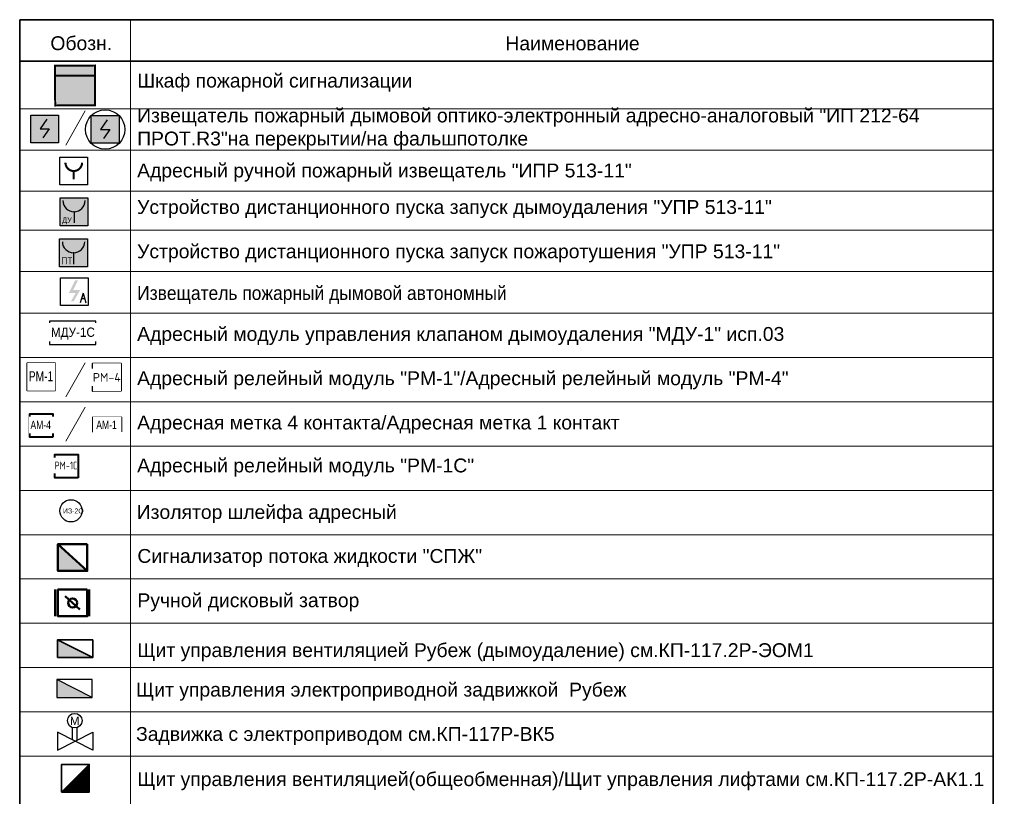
# Model space of a CAD drawing. Header units: millimetres. Extents: x 303602 to 13248484, y -10200551 to -26241.
# Tile 5 of 51: x 303602 to 321374, y -40264 to -26241. Entities that reach past the tile are written whole.
import ezdxf
from ezdxf.enums import TextEntityAlignment as Align

# ---------------------------------------------------------------- set-up
doc = ezdxf.new("R2010")
doc.units = ezdxf.units.MM
doc.set_wipeout_variables(frame=1)
doc.linetypes.add('ADSK_Осевая', pattern=[30, 12, -6, 6, -6])
for name, color, linetype in [('-SBugo-ПС-Извещатели', 1, 'Continuous'), ('-АТ-Позиция', 7, 'Continuous'), ('EI_HATCH_GALV', 7, 'Continuous'), ('АПС', 5, 'Continuous'), ('АПС_AK', 6, 'Continuous'), ('АПС_Оборудование', 1, 'Continuous'), ('ПС', 1, 'Continuous'), ('СС_ШКАФ', 1, 'Continuous'), ('УГО АПС и АПЗ$0$_АПС_Текст', 7, 'Continuous')]:
    doc.layers.add(name, color=color, linetype=linetype)
for name, color, linetype, lineweight in [('_АПС', 7, 'Continuous', 30), ('_АПС_Оборудование', 1, 'Continuous', 30), ('AK_Equipment', 152, 'Continuous', 35), ('CP_ЭЛ_Сила СПЗ_Оборудование', 32, 'Continuous', 35), ('RC-Извещатели_пожарные', 1, 'Continuous', 30), ('Графика', 253, 'Continuous', 20), ('СОУЭ', 1, 'Continuous', 30), ('УГО АПС и АПЗ$0$_АПС_Оборудование', 1, 'Continuous', 30), ('УГО АПС и АПЗ$0$АПС', 1, 'Continuous', 50), ('УГО АПС и АПЗ$0$СС-011-ПОЖ-СИГНАЛИЗАЦИЯ', 1, 'Continuous', 30)]:
    doc.layers.add(name, color=color, linetype=linetype, lineweight=lineweight)
doc.styles.add('Arial', font='arial.ttf', dxfattribs={"width": 0.9, "height": 700})
doc.styles.add('Arial Narrow', font='ARIALN.TTF', dxfattribs={"width": 0.9, "height": 600})
doc.styles.add('Arial Narrow_Нум', font='ARIALN.TTF', dxfattribs={"width": 0.7, "height": 250})
doc.styles.add('Arial_2', font='arial.ttf', dxfattribs={"width": 0.9, "height": 400})
doc.styles.add('CP.Text', font='arial.ttf')
doc.styles.add('ISOCPEUR', font='isocpeur.ttf', dxfattribs={"height": 300})
doc.styles.add('SB', font='mipgost.shx')
doc.styles.get("Standard").update_dxf_attribs({"font": 'isocpeur.ttf', "width": 0.9})

# ---------------------------------------------------------------- blocks, each defined once
blk = doc.blocks.new('УГО АПС и АПЗ$0$РМ-4')
at = {"layer": 'УГО АПС и АПЗ$0$_АПС_Оборудование', "lineweight": 40, "ltscale": 100}
blk.add_lwpolyline([(420, -193), (0, -193), (0, 227), (420, 227)], close=True, dxfattribs=at)
blk.add_wipeout([(0, 227), (420, 227), (420, -193), (0, -193)])
at = {"layer": 'УГО АПС и АПЗ$0$_АПС_Оборудование', "ltscale": 100, "insert": (22, 81), "char_height": 130, "attachment_point": 1, "style": 'ISOCPEUR', "bg_fill": 2}
blk.add_mtext_dynamic_manual_height_columns('\\pxi-0.17961;РМ-4', width=259.74, gutter_width=125000, heights=[0], dxfattribs=at)
blk = doc.blocks.new('УГО АПС и АПЗ$0$РМ-1')
at = {"layer": 'УГО АПС и АПЗ$0$АПС', "color": 1, "lineweight": 30, "ltscale": 100}
blk.add_lwpolyline([(-210, 420), (210, 420), (210, 0), (-210, 0)], close=True, dxfattribs=at)
at = {"layer": 'УГО АПС и АПЗ$0$СС-011-ПОЖ-СИГНАЛИЗАЦИЯ', "color": 1, "lineweight": 30}
blk.add_lwpolyline([(-210, 420), (210, 420), (210, 0), (-210, 0)], close=True, dxfattribs=at)
at = {"color": 1}
blk.add_wipeout([(-210, 420), (210, 420), (210, 0), (-210, 0), (-210, 0)], dxfattribs=at)
at = {"color": 1, "lineweight": 30, "style": 'Arial Narrow', "width": 0.9}
blk.add_text('РМ-1', height=150, dxfattribs=at).set_placement((-4, 219), align=Align.MIDDLE_CENTER)
blk = doc.blocks.new('УГО АПС и АПЗ$0$A$C0ED213A1')
blk.add_wipeout([(-200, 0), (0, -200), (200, 0), (0, 200)])
blk.add_circle((0, 0), 200)
at = {"layer": 'УГО АПС и АПЗ$0$СС-011-ПОЖ-СИГНАЛИЗАЦИЯ', "color": 1, "style": 'CP.Text', "width": 0.8}
blk.add_text('ИЗ-2О', height=90, dxfattribs=at).set_placement((-145, -47))
blk = doc.blocks.new('*U64')
h = blk.add_hatch(color=1)
h.dxf.hatch_style = 1
h.paths.add_polyline_path([(2, 1.5), (-2, 1.5), (-2, -1.322), (2, -1.322)])
h.paths.add_polyline_path([(2, -1.322), (-2, -1.322), (-2, -2.5), (2, -2.5)])
at = {"color": 7, "const_width": 0.2}
for points in [[(-2, -2.5), (-2, 1.5), (2, 1.5), (2, -2.5), (-2, -2.5)], [(-2, -1.322), (-2, -1.322)], [(2, -1.481), (-2, -1.481)]]:
    blk.add_lwpolyline(points, dxfattribs=at)
blk = doc.blocks.new('ам-4')
blk.add_wipeout([(-197, 213), (223, 213), (223, -207), (-197, -207)]).dxf.layer = 'АПС_Оборудование'
at = {"layer": '_АПС_Оборудование', "lineweight": 40, "ltscale": 100}
blk.add_lwpolyline([(223, -207), (-197, -207), (-197, 213), (223, 213)], close=True, dxfattribs=at)
at = {"layer": '_АПС_Оборудование', "ltscale": 100, "insert": (15, 13), "char_height": 150, "attachment_point": 5, "style": 'Arial Narrow', "bg_fill": 2}
blk.add_mtext_dynamic_manual_height_columns('\\pxi-0.17961;АМ-4', width=300, gutter_width=144375, heights=[0], dxfattribs=at)
blk = doc.blocks.new('ЭДУ-513-3АМ (ПТ)')
at = {"layer": '-SBugo-ПС-Извещатели'}
h = blk.add_hatch(color=40, dxfattribs=at)
h.dxf.hatch_style = 1
h.paths.add_polyline_path([(2, 2), (-2, 2), (-2, -2), (2, -2)])
at = {"layer": '-SBugo-ПС-Извещатели', "color": 0, "linetype": 'ByBlock', "lineweight": -2}
blk.add_line((0, 0), (0, -1.6), dxfattribs=at)
blk.add_lwpolyline([(-2, 2), (2, 2), (2, -2), (-2, -2)], close=True, dxfattribs=at)
blk.add_arc((0, 1.6), 1.6, 180, 0, dxfattribs=at)
at = {"layer": '-SBugo-ПС-Извещатели', "color": 0, "linetype": 'ByBlock', "lineweight": -2, "ltscale": 100}
blk.add_point((0, 0), dxfattribs=at)
at = {"insert": (-1.77, -0.64), "char_height": 1, "attachment_point": 1, "style": 'ISOCPEUR'}
blk.add_mtext_dynamic_manual_height_columns('ПТ', width=2, gutter_width=2, heights=[0], dxfattribs=at)
blk = doc.blocks.new('Ящик управления')
h = blk.add_hatch()
h.set_pattern_fill('LINE', color=256, angle=45)
h.set_pattern_definition([(45, (-74850, -27250), (-2.24506403, 2.24506403), [])])
h.paths.add_polyline_path([(-250, -250), (250, -250), (250, 250)])
blk.add_lwpolyline([(-250, -250), (250, -250), (250, 250), (-250, 250)], close=True)
blk.add_lwpolyline([(-250, -250), (250, 250)])
at = {"style": 'Arial', "flags": 12}
blk.add_attdef('CSHU_MARK', text='', height=250, dxfattribs=at).set_placement((0, 500), align=Align.MIDDLE_CENTER)
blk = doc.blocks.new('*U96')
at = {"lineweight": 35, "true_color": 0xffffff}
h = blk.add_hatch(color=7, dxfattribs=at)
h.dxf.hatch_style = 1
h.paths.add_polyline_path([(-2.5, 2.5), (-2.5, -2.5), (2.5, -2.5), (2.5, 2.5)])
at = {"color": 1, "linetype": 'ByBlock', "lineweight": -2}
for p, q in [((0.39, 1.76), (-0.83, 0)), ((-0.83, 0), (0.83, 0)), ((0.83, 0), (-0.31, -1.64))]:
    blk.add_line(p, q, dxfattribs=at)
at = {"color": 1, "linetype": 'ByBlock', "lineweight": -2, "ltscale": 0.1}
blk.add_lwpolyline([(-2.5, 2.5), (2.5, 2.5), (2.5, -2.5), (-2.5, -2.5)], close=True, dxfattribs=at)
at = {"layer": 'RC-Извещатели_пожарные'}
blk.add_circle((0, 0), 3.54, dxfattribs=at)
at = {"layer": 'RC-Извещатели_пожарные', "style": 'Arial Narrow_Нум', "width": 0.7}
blk.add_attdef('PSTN', text='', height=2.5, dxfattribs=at).set_placement((5.33, 2.66), align=Align.BOTTOM_CENTER)
blk = doc.blocks.new('*U62')
blk.add_wipeout([(2.5, 2.5), (2.5, -2.5), (-2.5, -2.5), (-2.5, 2.5)]).dxf.layer = 'RC-Извещатели_пожарные'
blk.add_wipeout([(-2.5, -2.5), (-2.5, 2.5), (2.5, 2.5), (2.5, -2.5)]).dxf.layer = 'RC-Извещатели_пожарные'
at = {"layer": 'RC-Извещатели_пожарные'}
blk.add_hatch(color=256, dxfattribs=at).paths.add_polyline_path([(1.02, 0.25), (-0.13, -1.75), (-0.63, -1.75), (0.23, -0.25), (-1, -0.25), (0.13, 2), (0.63, 2), (-0.25, 0.25)])
at = {"layer": 'RC-Извещатели_пожарные', "ltscale": 30}
for p, q in [((-2.5, 2.5), (2.5, 2.5)), ((-2.5, -2.5), (-2.5, 2.5)), ((2.5, 2.5), (2.5, -2.5)), ((2.5, -2.5), (-2.5, -2.5))]:
    blk.add_line(p, q, dxfattribs=at)
at = {"layer": 'RC-Извещатели_пожарные', "ltscale": 100}
for q in [(1.01, -2.05), (2.08, -2.05)]:
    blk.add_line((1.55, -0.3), q, dxfattribs=at)
at = {"layer": 'RC-Извещатели_пожарные'}
blk.add_line((1.86, -1.31), (1.24, -1.31), dxfattribs=at)
at = {"layer": 'RC-Извещатели_пожарные', "style": 'ISOCPEUR'}
blk.add_attdef('PSTN', text='', height=2.5, dxfattribs=at).set_placement((5.24, 2.5), align=Align.BOTTOM_CENTER)
blk = doc.blocks.new('_МДУ')
at = {"color": 1}
blk.add_wipeout([(-350, 175), (350, 175), (350, -175), (-350, -175)], dxfattribs=at)
at = {"layer": 'АПС', "color": 1, "lineweight": 30, "ltscale": 200}
blk.add_lwpolyline([(350, 175), (-350, 175), (-350, -175), (350, -175)], close=True, dxfattribs=at)
at = {"layer": 'АПС', "color": 0, "lineweight": 30, "ltscale": 200, "insert": (3, -9), "char_height": 140, "width": 668.29, "attachment_point": 5, "style": 'Arial_2', "bg_fill": 2}
blk.add_mtext('МДУ-1С', dxfattribs=at)
blk = doc.blocks.new('RC-UGO-IRA-01')
blk.add_wipeout([(2.5, 2.5), (2.5, -2.5), (-2.5, -2.5), (-2.5, 2.5)]).dxf.layer = 'RC-Извещатели_пожарные'
blk.add_wipeout([(-2.5, -2.5), (-2.5, 2.5), (2.5, 2.5), (2.5, -2.5)]).dxf.layer = 'RC-Извещатели_пожарные'
at = {"layer": 'RC-Извещатели_пожарные', "ltscale": 30}
blk.add_lwpolyline([(2.5, 2.5), (2.5, -2.5), (-2.5, -2.5), (-2.5, 2.5)], close=True, dxfattribs=at)
at = {"layer": 'RC-Извещатели_пожарные', "ltscale": 30, "const_width": 0.375}
blk.add_lwpolyline([(-1.5, 1.5, 1), (1.5, 1.5, 1)], format="xyb", dxfattribs=at)
blk.add_lwpolyline([(0, 0), (0, -1.5)], dxfattribs=at)
at = {"layer": 'RC-Извещатели_пожарные'}
blk.add_attdef('PSTN', text='', height=1.5, dxfattribs=at).set_placement((2.5, 2.5), align=Align.BOTTOM_CENTER)
blk = doc.blocks.new('ИП 212-64 прот.R3')
blk.add_wipeout([(2.5, 2.5), (2.5, -2.5), (-2.5, -2.5), (-2.5, 2.5)]).dxf.layer = 'RC-Извещатели_пожарные'
blk.add_wipeout([(-2.5, -2.5), (-2.5, 2.5), (2.5, 2.5), (2.5, -2.5)]).dxf.layer = 'RC-Извещатели_пожарные'
at = {"lineweight": 35, "true_color": 0xffffff}
h = blk.add_hatch(color=7, dxfattribs=at)
h.dxf.hatch_style = 1
h.paths.add_polyline_path([(-2.5, 2.5), (-2.5, -2.5), (2.5, -2.5), (2.5, 2.5)])
at = {"color": 1, "linetype": 'ByBlock', "lineweight": -2}
for p, q in [((0.39, 1.77), (-0.83, 0)), ((-0.83, 0), (0.83, 0)), ((0.83, 0), (-0.31, -1.63))]:
    blk.add_line(p, q, dxfattribs=at)
at = {"layer": 'RC-Извещатели_пожарные', "ltscale": 30}
for p, q in [((-2.5, -2.5), (-2.5, 2.5)), ((-2.5, 2.5), (2.5, 2.5)), ((2.5, 2.5), (2.5, -2.5)), ((2.5, -2.5), (-2.5, -2.5))]:
    blk.add_line(p, q, dxfattribs=at)
blk = doc.blocks.new('РМ-1С')
blk.add_wipeout([(0, 420), (420, 420), (420, 0), (0, 0), (0, 407)])
at = {"layer": '_АПС_Оборудование', "lineweight": 40, "ltscale": 100}
blk.add_lwpolyline([(420, 0), (0, 0), (0, 420), (420, 420)], close=True, dxfattribs=at)
at = {"layer": '_АПС_Оборудование', "ltscale": 100, "insert": (20, 295), "char_height": 140, "attachment_point": 1, "style": 'Arial', "bg_fill": 2}
blk.add_mtext_dynamic_manual_height_columns('\\pxi-0.17961;{\\fISOCPEUR|b0|i0|c0|p34;\\W0.8;P\\fISOCPEUR|b0|i0|c204|p34;М\\fISOCPEUR|b0|i0|c0|p34;-1\\fISOCPEUR|b0|i0|c204|p34;С}', width=259.74, gutter_width=125000, heights=[0], dxfattribs=at)
blk = doc.blocks.new('ЭДУ-513-3АМ (ДУ)')
at = {"layer": '-SBugo-ПС-Извещатели'}
h = blk.add_hatch(color=30, dxfattribs=at)
h.dxf.hatch_style = 1
h.paths.add_polyline_path([(2, 2), (-2, 2), (-2, -2), (2, -2)])
at = {"layer": '-SBugo-ПС-Извещатели', "color": 0, "linetype": 'ByBlock', "lineweight": -2}
blk.add_line((0, 0), (0, -1.6), dxfattribs=at)
blk.add_lwpolyline([(-2, 2), (2, 2), (2, -2), (-2, -2)], close=True, dxfattribs=at)
blk.add_arc((0, 1.6), 1.6, 180, 0, dxfattribs=at)
at = {"layer": '-SBugo-ПС-Извещатели', "color": 0, "linetype": 'ByBlock', "lineweight": -2, "ltscale": 100}
blk.add_point((0, 0), dxfattribs=at)
at = {"layer": '-SBugo-ПС-Извещатели', "ltscale": 100, "style": 'SB'}
blk.add_attdef('НАИМЕНОВАНИЕ', (-1.69, -1.56), '', height=0.25, dxfattribs=at)
at = {"layer": '-АТ-Позиция', "color": 0, "ltscale": 100, "style": 'SB'}
blk.add_attdef('ШЛЕЙФ', text='', height=2.2, dxfattribs=at).set_placement((2.5, 2), align=Align.BOTTOM_LEFT)
blk = doc.blocks.new('АМ-1')
at = {"layer": 'EI_HATCH_GALV', "lineweight": 30, "true_color": 0xffffff}
h = blk.add_hatch(color=7, dxfattribs=at)
h.dxf.hatch_style = 1
h.paths.add_polyline_path([(508, 139), (0, 139), (0, 406), (508, 406)])
at = {"layer": '_АПС_Оборудование', "lineweight": 40, "ltscale": 100}
blk.add_lwpolyline([(508, 139), (0, 139), (0, 406), (508, 406)], close=True, dxfattribs=at)
at = {"layer": '_АПС_Оборудование', "ltscale": 100, "insert": (256, 267), "char_height": 150, "attachment_point": 5, "style": 'Arial Narrow', "bg_fill": 2}
blk.add_mtext_dynamic_manual_height_columns('\\pxi-0.17961;АМ-1', width=363, gutter_width=174694, heights=[0], dxfattribs=at)
blk = doc.blocks.new('A$C6953889d')
at = {"color": 1}
for points in [[(270, 185), (270, 403)], [(355, 177), (355, 403)], [(0, 320), (0, 0), (640, 320), (640, 0), (0, 320)]]:
    blk.add_lwpolyline(points, dxfattribs=at)
blk.add_circle((312, 530), 132, dxfattribs=at)
at = {"layer": 'УГО АПС и АПЗ$0$_АПС_Текст', "color": 1, "lineweight": 15, "style": 'Arial'}
blk.add_text('М', height=150, dxfattribs=at).set_placement((224, 452))
blk = doc.blocks.new('*U68')
blk.add_hatch(color=256).paths.add_polyline_path([(0, 5), (0, 0), (10, 0)])
blk.add_line((10, 0), (0, 5))
blk.add_lwpolyline([(0, 0), (10, 0), (10, 5), (0, 5)], close=True)
at = {"style": 'Arial', "width": 0.6, "flags": 4}
blk.add_attdef('ЩИТ', (10, 5), '', height=2.5, dxfattribs=at)
blk = doc.blocks.new('СПЖ')
at = {"layer": 'Графика', "lineweight": 50}
blk.add_hatch(color=1, dxfattribs=at).paths.add_polyline_path([(304821, -36194), (304291, -35711), (304291, -36194)])
at = {"layer": 'Графика', "color": 1, "lineweight": 50}
blk.add_line((304291, -35711), (304821, -36194), dxfattribs=at)
blk.add_lwpolyline([(304821, -35711), (304821, -36194), (304291, -36194), (304291, -35711)], close=True, dxfattribs=at)
blk = doc.blocks.new('ДЗ')
at = {"layer": 'Графика', "color": 1, "lineweight": 50}
for p, q in [((304243, -36530), (304243, -37013)), ((304859, -36530), (304859, -37013)), ((304423, -36650), (304688, -36892))]:
    blk.add_line(p, q, dxfattribs=at)
blk.add_lwpolyline([(304821, -36530), (304821, -37013), (304291, -37013), (304291, -36530)], close=True, dxfattribs=at)
blk.add_circle((304556, -36771), 81.3, dxfattribs=at)

msp = doc.modelspace()

# ---------------------------------------------------------------- linework, layer by layer
at = {"color": 7, "lineweight": 35, "ltscale": 20}
for p, q in [((303602, -26241), (303602, -30143)), ((303602, -26241), (321175, -26241)), ((321175, -26241), (321175, -53780)), ((303602, -26988), (321175, -26988)), ((303602, -30143), (303602, -53780))]:
    msp.add_line(p, q, dxfattribs=at)
at = {"color": 7, "lineweight": 15}
for p, q in [((305602, -26241), (305602, -30143)), ((303602, -27850), (321175, -27854)), ((303602, -27851), (321175, -27851)), ((303602, -27851), (321175, -27851)), ((303602, -28593), (321175, -28597)), ((303602, -28594), (321175, -28594)), ((303602, -28594), (321175, -28594)), ((303602, -29340), (321175, -29344)), ((303602, -29340), (321175, -29340)), ((303602, -29340), (321175, -29340)), ((303602, -30040), (321175, -30040)), ((303602, -30040), (321175, -30040)), ((303602, -30040), (321175, -30040)), ((303602, -30040), (321175, -30040)), ((303602, -30040), (321175, -30040)), ((303602, -30040), (321175, -30040)), ((303602, -30787), (321175, -30790)), ((303602, -30787), (321175, -30787)), ((303602, -30787), (321175, -30787)), ((303602, -31540), (321175, -31540)), ((303602, -32340), (321175, -32340)), ((303602, -33140), (321175, -33140)), ((303602, -33940), (321175, -33940)), ((303602, -33940), (321175, -33940)), ((303602, -33940), (321175, -33940)), ((303602, -34740), (321175, -34740)), ((303602, -35540), (321175, -35540)), ((303602, -35540), (321175, -35540)), ((303602, -36340), (321175, -36340)), ((303602, -37140), (321175, -37140)), ((303602, -37940), (321175, -37940)), ((303602, -38740), (321175, -38740)), ((303602, -39540), (321175, -39540)), ((303602, -39540), (321175, -39540)), ((303602, -39540), (321175, -39540)), ((303602, -39540), (321175, -39540))]:
    msp.add_line(p, q, dxfattribs=at)
at = {"color": 7, "lineweight": 15, "ltscale": 20}
msp.add_line((303602, -31843), (303602, -38243), dxfattribs=at)
msp.add_lwpolyline([(303602, -26988), (305602, -26988)])
at = {"layer": 'УГО АПС и АПЗ$0$_АПС_Оборудование', "color": 7, "lineweight": 15}
for points in [[(304785, -27889), (304438, -28505)], [(304784, -32436), (304437, -33052)], [(304784, -33236), (304437, -33852)]]:
    msp.add_lwpolyline(points, dxfattribs=at)
at = {"layer": 'УГО АПС и АПЗ$0$_АПС_Текст', "color": 7, "lineweight": 15}
for p, q in [((305602, -28643), (305602, -53780)), ((305602, -31843), (305602, -38243))]:
    msp.add_line(p, q, dxfattribs=at)

# ---------------------------------------------------------------- block references
at = {"layer": '-SBugo-ПС-Извещатели'}
ref = msp.add_blockref('ЭДУ-513-3АМ (ДУ)', (304583, -29710), dxfattribs=dict(at, xscale=126, yscale=126, zscale=126))
ref.add_attrib('НАИМЕНОВАНИЕ', 'ДУ', (304370, -29906), dxfattribs={"ltscale": 100, "height": 94.5, "style": 'Arial'})
for name, p in [('АМ-1', (304927, -33824)), ('A$C6953889d', (304285, -39428))]:
    msp.add_blockref(name, p)
at = {"layer": '_АПС_Оборудование', "color": 0, "lineweight": 30, "xscale": 1.2, "yscale": 1.2, "zscale": 1.2}
msp.add_blockref('_МДУ', (304559, -31897), dxfattribs=at)
at = {"layer": '_АПС_Оборудование'}
msp.add_blockref('ам-4', (303980, -33571), dxfattribs=at)
at = {"layer": '_АПС_Оборудование', "color": 1, "linetype": 'ADSK_Осевая'}
msp.add_blockref('РМ-1С', (304236, -34515), dxfattribs=at)
at = {"layer": 'AK_Equipment', "lineweight": 15, "rotation": 3.000451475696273e-06}
msp.add_blockref('Ящик управления', (304607, -39938), dxfattribs=at)
at = {"layer": 'CP_ЭЛ_Сила СПЗ_Оборудование', "ltscale": 25, "xscale": 64, "yscale": 64, "zscale": 64}
msp.add_blockref('*U68', (304282, -37759), dxfattribs=at)
at = {"layer": 'RC-Извещатели_пожарные', "xscale": 100, "yscale": 100, "zscale": 100}
for name, p in [('*U96', (305145, -28223, 0)), ('*U62', (304591, -31149))]:
    msp.add_blockref(name, p, dxfattribs=at)
at = {"layer": 'RC-Извещатели_пожарные', "xscale": 99.99999999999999, "yscale": 99.99999999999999, "zscale": 99.99999999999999, "rotation": 359.9525678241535}
msp.add_blockref('RC-UGO-IRA-01', (304578, -28973), dxfattribs=at)
at = {"layer": 'RC-Извещатели_пожарные', "lineweight": 30}
for name in ['СПЖ', 'ДЗ']:
    msp.add_blockref(name, (0, 0), dxfattribs=at)
at = {"layer": 'АПС_AK', "color": 6, "ltscale": 25, "xscale": 64, "yscale": 64, "zscale": 64}
msp.add_blockref('*U68', (304273, -38477), dxfattribs=at)
at = {"layer": 'ПС', "xscale": 126, "yscale": 126, "zscale": 126}
msp.add_blockref('ЭДУ-513-3АМ (ПТ)', (304575, -30451), dxfattribs=at)
at = {"layer": 'СОУЭ', "color": 6, "xscale": 100, "yscale": 100, "zscale": 100}
msp.add_blockref('ИП 212-64 прот.R3', (304054, -28213), dxfattribs=at)
at = {"layer": 'СС_ШКАФ', "xscale": 180.0000000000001, "yscale": 180.0000000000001, "zscale": 180.0000000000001, "rotation": 180.1907438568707}
msp.add_blockref('*U64', (304602, -27519), dxfattribs=at)
at = {"layer": 'УГО АПС и АПЗ$0$_АПС_Оборудование', "lineweight": 15, "xscale": 1.2, "yscale": 1.2, "zscale": 1.2}
msp.add_blockref('УГО АПС и АПЗ$0$РМ-1', (303992, -32942), dxfattribs=at)
at = {"layer": 'УГО АПС и АПЗ$0$_АПС_Оборудование', "color": 1, "lineweight": 15, "xscale": 1.2, "yscale": 1.2, "zscale": 1.2}
msp.add_blockref('УГО АПС и АПЗ$0$РМ-4', (304924, -32719), dxfattribs=at)
at = {"layer": 'УГО АПС и АПЗ$0$_АПС_Оборудование'}
msp.add_blockref('УГО АПС и АПЗ$0$A$C0ED213A1', (304528, -35109), dxfattribs=at)

# ---------------------------------------------------------------- texts
at = {"layer": '_АПС', "color": 7, "lineweight": 15, "insert": (305727, -27378), "char_height": 250, "width": 15564.68, "attachment_point": 4, "style": 'Arial'}
msp.add_mtext('{\\W1;Шкаф пожарной сигнализации}', dxfattribs=at)
at = {"layer": 'УГО АПС и АПЗ$0$_АПС_Текст', "color": 7, "lineweight": 15, "style": 'Arial'}
for s, p in [('Обозн.', (304156, -26790)), ('Наименование', (312368, -26793)), ('Адресный ручной пожарный извещатель "ИПР 513-11"', (305722, -29089)), ('Адресный модуль управления клапаном дымоудаления "МДУ-1" исп.03', (305722, -32040)), ('Адресный релейный модуль "РМ-1"/Адресный релейный модуль "РМ-4"', (305722, -32840)), ('Адресная метка 4 контакта/Адресная метка 1 контакт', (305722, -33640)), ('Адресный релейный модуль "РМ-1C"', (305722, -34415)), ('Изолятор шлейфа адресный', (305714, -35256)), ('Сигнализатор потока жидкости "СПЖ" ', (305727, -36049)), ('Ручной дисковый затвор ', (305727, -36849)), ('Щит управления вентиляцией Рубеж (дымоудаление) см.КП-117.2Р-ЭОМ1', (305727, -37750)), ('Щит управления электроприводной задвижкой  Рубеж ', (305703, -38463)), ('Задвижка с электроприводом см.КП-117Р-ВК5', (305703, -39263)), ('Щит управления вентиляцией(общеобменная)/Щит управления лифтами см.КП-117.2Р-АК1.1', (305727, -40079))]:
    msp.add_text(s, height=250, dxfattribs=at).set_placement(p)
at = {"layer": 'УГО АПС и АПЗ$0$_АПС_Текст', "color": 7, "lineweight": 15, "char_height": 250, "width": 15564.68, "attachment_point": 4, "style": 'Arial'}
for s, insert in [('{\\W1;Извещатель пожарный дымовой оптико-электронный адресно-аналоговый "ИП 212-64 ПРОТ.R3"на перекрытии/на фальшпотолке}', (305722, -28216)), ('{\\W1;Устройство дистанционного пуска запуск дымоудаления "УПР 513-11" }', (305722, -29661)), ('{\\W1;Устройство дистанционного пуска запуск пожаротушения "УПР 513-11" }', (305722, -30461)), ('{\\C0;Извещатель пожарный дымовой автономный}', (305722, -31214))]:
    msp.add_mtext(s, dxfattribs=dict(at, insert=insert))

doc.saveas('drawing.dxf')
